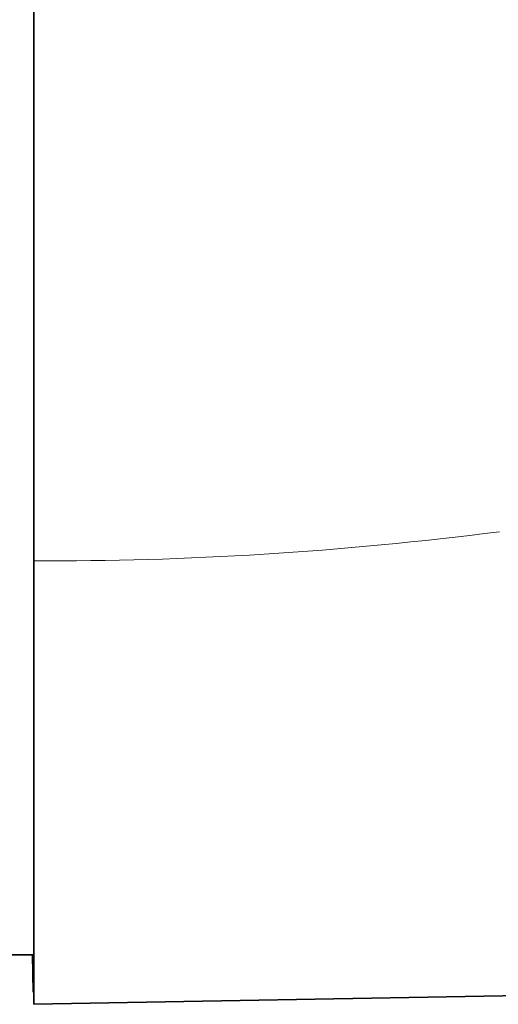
# Model space of a CAD drawing. Header units: millimetres. Extents: x 5 to 415, y 5 to 292.
# Tile 5 of 197: x 33.6 to 38.78, y 147.08 to 157.74. Entities that reach past the tile are written whole.
import ezdxf

# ---------------------------------------------------------------- set-up
doc = ezdxf.new("R2010")
doc.units = ezdxf.units.MM
doc.layers.add('Sichtbar (ISO)', color=7, linetype='Continuous', lineweight=35)
doc.layers.add('Sichtbar schmal (ISO)', color=7, linetype='Continuous', lineweight=18)

msp = doc.modelspace()

# ---------------------------------------------------------------- linework, layer by layer
at = {"layer": 'Sichtbar (ISO)'}
for p, q in [((33.75662692, 147.61917263), (33.45697137, 147.61917148)), ((33.7515836, 147.21630225), (33.7445564, 147.6188901)), ((33.7515836, 147.21630225), (33.75663322, 147.2163904)), ((33.7566404, 147.08511079), (39.59995036, 147.18710903))]:
    msp.add_line(p, q, dxfattribs=at)
for points, knots in [([(33.75654327, 161.59989463), (33.75655054, 159.69748968), (33.75655879, 157.83422272), (33.75657679, 154.32086804), (33.7565852, 152.92763627), (33.7565921, 151.88606017)], [-0.84036690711, -0.84036690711, -0.84036690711, -0.84036690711, -0.4200252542, -0.4200252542, -0.00000138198, -0.00000138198, -0.00000138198, -0.00000138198]), ([(33.7565921, 151.88606455), (33.75660012, 150.6770705), (33.75661013, 149.32551543), (33.75662268, 147.97743764), (33.7566269, 147.57711631), (33.75663481, 147.10348457), (33.75663751, 147.08326025), (33.75664051, 147.08511003)], [-1.2660773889, -1.2660773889, -1.2660773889, -1.2660773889, -0.5839334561, -0.5839334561, -0.2881837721, -0.2881837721, -0.0000041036, -0.0000041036, -0.0000041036, -0.0000041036])]:
    msp.add_open_spline(points, degree=3, knots=knots, dxfattribs=at)
at = {"layer": 'Sichtbar schmal (ISO)'}
msp.add_line((37.90394419, 147.15750812), (37.90394419, 147.15750441), dxfattribs=at)
msp.add_open_spline([(33.75659195, 151.88606238), (35.39284884, 151.87512771), (37.08740661, 151.98055159), (38.79569125, 152.20030173)], degree=3, dxfattribs=at)

doc.saveas('drawing.dxf')
